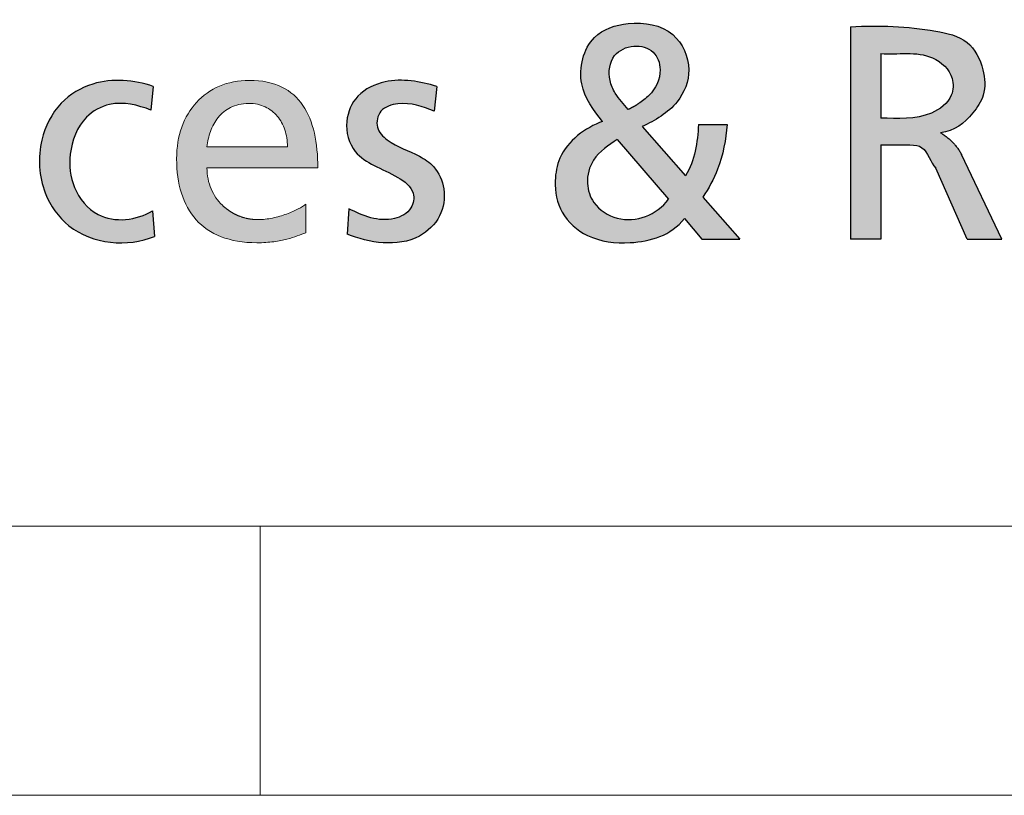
# Paper-space layout 'Hoja3' of a CAD drawing. Header units: millimetres. Extents: x 300 to 16757, y 100 to 11782.
# Tile 8 of 17: x 13421 to 13786, y 100 to 388. Entities that reach past the tile are written whole.
import ezdxf

# ---------------------------------------------------------------- set-up
doc = ezdxf.new("R2010")
doc.units = ezdxf.units.MM
doc.linetypes.add('SLD-Continua', pattern=[0])
doc.layers.add('FORMAT', color=7, linetype='SLD-Continua')

# ---------------------------------------------------------------- blocks, each defined once
blk = doc.blocks.new('Bloque5')
at = {"linetype": 'Continuous', "ltscale": 30}
h = blk.add_hatch(color=7, dxfattribs=at)
edge = h.paths.add_edge_path(flags=0)
edge.add_spline(control_points=[(654.1555498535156, 76.26634939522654), (656.3145776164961, 79.50831969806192), (660.9665183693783, 87.9979822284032), (662.7442064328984, 97.60211218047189), (663.1836344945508, 103.2563341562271)], knot_values=[0, 0, 0, 0, 0.4065839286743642, 1, 1, 1, 1], weights=[1, 1, 1, 1, 1], degree=3, periodic=0)
edge.add_line((663.1836344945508, 103.2563341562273), (652.5783543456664, 103.2744628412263))
edge.add_spline(control_points=[(652.5783543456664, 103.2744628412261), (652.1313768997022, 96.70674546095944), (651.4150094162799, 89.8674661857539), (647.71442842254, 84.16682988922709)], knot_values=[0, 0, 0, 0, 1, 1, 1, 1], weights=[1, 1, 1, 1], degree=3, periodic=0)
edge.add_line((647.7144284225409, 84.16682988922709), (631.6705430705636, 102.4768007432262))
edge.add_spline(control_points=[(631.6705430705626, 102.4768007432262), (636.4217529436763, 104.7325147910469), (645.1204406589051, 109.6929639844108), (650.914594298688, 124.0670058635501), (643.9583272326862, 139.49491815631), (627.4903244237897, 142.1830749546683), (611.061409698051, 136.7146351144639), (606.5558991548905, 117.9822339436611), (613.6063462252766, 108.4692200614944), (616.9645545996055, 104.4020669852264)], knot_values=[0, 0, 0, 0, 0.1490557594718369, 0.2667255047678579, 0.3997881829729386, 0.5586868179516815, 0.6849578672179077, 0.8509330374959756, 1, 1, 1, 1], weights=[1, 1, 1, 1, 1, 1, 1, 1, 1, 1], degree=3, periodic=0)
edge.add_spline(control_points=[(616.9645545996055, 104.4020669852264), (610.527825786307, 102.0580917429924), (601.3102666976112, 95.25696572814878), (598.7096196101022, 81.23042930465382), (600.7998460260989, 69.74307928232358), (611.8239600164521, 60.1539665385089), (629.5060453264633, 58.23513949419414), (642.3012322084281, 61.9658660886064), (647.3572933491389, 68.34774021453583)], knot_values=[0, 0, 0, 0, 0.2281589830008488, 0.3202652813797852, 0.4488884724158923, 0.5851883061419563, 0.7570426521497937, 1, 1, 1, 1], weights=[1, 1, 1, 1, 1, 1, 1, 1, 1], degree=3, periodic=0)
edge.add_line((647.3572933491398, 68.34774021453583), (653.8147305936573, 60.67930687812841))
edge.add_line((653.8147305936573, 60.67930687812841), (667.9224724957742, 60.67930687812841))
edge.add_line((667.9224724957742, 60.67930687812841), (654.1555498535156, 76.26634939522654))
edge = h.paths.add_edge_path(flags=0)
edge.add_spline(control_points=[(641.3730147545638, 75.46868729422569), (637.2232289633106, 69.59388092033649), (625.4641739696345, 65.1934767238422), (613.4099203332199, 72.8839147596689), (610.5047549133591, 81.81711002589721), (613.0621979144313, 91.59036498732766), (619.3227115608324, 95.51975548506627), (622.39228259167, 97.72708552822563)], knot_values=[0, 0, 0, 0, 0.3539609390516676, 0.5292754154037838, 0.6541513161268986, 0.8034518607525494, 1, 1, 1, 1], weights=[1, 1, 1, 1, 1, 1, 1, 1], degree=3, periodic=0)
edge.add_line((622.39228259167, 97.72708552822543), (641.3730147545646, 75.46868729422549))
edge = h.paths.add_edge_path(flags=0)
edge.add_spline(control_points=[(626.4676107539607, 108.8182144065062), (624.740096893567, 110.7540818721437), (621.860363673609, 113.9811366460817), (618.7918829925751, 120.7725381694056), (619.8828837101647, 129.4869257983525), (628.2985462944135, 133.2259269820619), (636.4621300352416, 131.208890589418), (639.552098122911, 122.357121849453), (635.8383225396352, 114.8877597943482), (631.66393354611, 111.9355954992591), (630.3217690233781, 110.9864050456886)], knot_values=[0, 0, 0, 0, 0.1287241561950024, 0.2145807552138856, 0.3703793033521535, 0.5029583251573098, 0.6266524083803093, 0.7444102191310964, 0.9178218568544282, 1, 1, 1, 1], weights=[1, 1, 1, 1, 1, 1, 1, 1, 1, 1, 1], degree=3, periodic=0)
edge.add_spline(control_points=[(630.3217690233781, 110.9864050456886), (628.4685052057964, 109.7710962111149), (626.4676107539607, 108.8182144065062)], knot_values=[0, 0, 0, 1, 1, 1], weights=[1, 1, 1], degree=2, periodic=0)
h = blk.add_hatch(color=7, dxfattribs=at)
edge = h.paths.add_edge_path(flags=0)
edge.add_line((720.2692903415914, 95.64654667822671), (731.0540639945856, 95.64654667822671))
edge.add_spline(control_points=[(731.0540639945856, 95.64654667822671), (733.0252461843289, 95.64654667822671), (737.1614217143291, 95.0378649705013), (738.8211914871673, 88.987642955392), (740.6128179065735, 87.07234575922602)], knot_values=[0, 0, 0, 0, 0.3333596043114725, 1, 1, 1, 1], weights=[1, 1, 1, 1, 1], degree=3, periodic=0)
edge.add_line((740.6128179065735, 87.07234575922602), (752.2548943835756, 60.67605587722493))
edge.add_line((752.2548943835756, 60.67605587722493), (765.1837183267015, 60.67605587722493))
edge.add_line((765.1837183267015, 60.67605587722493), (750.2454130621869, 92.15070232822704))
edge.add_spline(control_points=[(750.2454130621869, 92.15070232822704), (747.3639978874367, 97.20148422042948), (742.4190857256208, 100.1662722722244)], knot_values=[0, 0, 0, 1, 1, 1], weights=[1, 1, 1], degree=2, periodic=0)
edge.add_spline(control_points=[(742.4190857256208, 100.1662722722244), (747.503476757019, 100.6346529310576), (753.3156015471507, 105.4311788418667), (759.3132133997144, 114.4772789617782), (758.6716026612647, 124.5093984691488), (753.2206249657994, 135.3934555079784), (733.7003049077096, 139.5797223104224), (719.9391986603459, 140.1589754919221), (708.9393328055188, 139.5235565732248)], knot_values=[0, 0, 0, 0, 0.1644101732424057, 0.2524804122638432, 0.3603426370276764, 0.4947050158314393, 0.6362272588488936, 1, 1, 1, 1], weights=[1, 1, 1, 1, 1, 1, 1, 1, 1], degree=3, periodic=0)
edge.add_line((708.9393328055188, 139.5235565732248), (708.9393328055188, 60.69629922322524))
edge.add_line((708.9393328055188, 60.69629922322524), (720.2692903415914, 60.61644855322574))
edge.add_line((720.2692903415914, 60.61644855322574), (720.2692903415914, 95.64654667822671))
edge = h.paths.add_edge_path(flags=0)
edge.add_line((720.2594934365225, 105.5594812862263), (720.2594934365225, 129.5978360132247))
edge.add_spline(control_points=[(720.2594934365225, 129.5978360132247), (726.4545182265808, 129.0917077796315), (737.2478272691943, 131.525785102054), (747.5054838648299, 122.1562583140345), (747.0420096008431, 112.4277158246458), (736.4359446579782, 104.5992502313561), (726.509992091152, 105.5568988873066), (720.2594934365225, 105.5594812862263)], knot_values=[0, 0, 0, 0, 0.2978892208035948, 0.45942292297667, 0.5557703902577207, 0.7086388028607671, 1, 1, 1, 1], weights=[1, 1, 1, 1, 1, 1, 1, 1], degree=3, periodic=0)
h = blk.add_hatch(color=7, dxfattribs=at)
edge = h.paths.add_edge_path(flags=0)
edge.add_arc((489.0588724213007, 87.13155740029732), 19.2297902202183, 248.0344106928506, 270.05029687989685, ccw=False)
edge.add_spline(control_points=[(481.8659755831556, 69.29768325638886), (479.6066745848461, 70.20999264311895), (477.5627496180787, 71.53631090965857), (475.8091822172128, 73.22798198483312)], knot_values=[23.38426970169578, 23.38426970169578, 23.38426970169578, 23.38426970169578, 23.7679247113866, 23.7679247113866, 23.7679247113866, 23.7679247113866], weights=[1, 0.9877716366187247, 0.9877716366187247, 1], degree=3, periodic=0)
edge.add_arc((488.7166739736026, 86.55775081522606), 18.55494760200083, 203.0223573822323, 225.9220705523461, ccw=False)
edge.add_spline(control_points=[(471.6395849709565, 79.30109099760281), (470.6461330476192, 81.63606559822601), (470.0877695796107, 84.2683505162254), (470.0877695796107, 87.12180537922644)], knot_values=[0, 0, 0, 0, 1, 1, 1, 1], weights=[1, 1, 1, 1], degree=3, periodic=0)
edge.add_line((470.0877695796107, 87.12180537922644), (511.2271922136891, 87.12180537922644))
edge.add_spline(control_points=[(511.2271922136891, 87.12180537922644), (511.2271922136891, 91.75187127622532), (510.8374255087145, 96.10275544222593), (509.9545585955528, 100.018551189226)], knot_values=[2, 2, 2, 2, 3, 3, 3, 3], weights=[1, 1, 1, 1], degree=3, periodic=0)
edge.add_spline(control_points=[(509.9545585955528, 100.018551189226), (509.0716916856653, 103.9343469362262), (507.6939117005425, 107.4223057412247), (505.7142594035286, 110.3265209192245)], knot_values=[3, 3, 3, 3, 4, 4, 4, 4], weights=[1, 1, 1, 1], degree=3, periodic=0)
edge.add_spline(control_points=[(505.7142594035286, 110.3265209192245), (503.7364199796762, 113.234361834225), (501.1585211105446, 115.5620848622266), (497.8736035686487, 117.1646605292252)], knot_values=[4, 4, 4, 4, 5, 5, 5, 5], weights=[1, 1, 1, 1], degree=3, periodic=0)
edge.add_spline(control_points=[(497.8736035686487, 117.1646605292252), (494.5904988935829, 118.7672361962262), (490.5985626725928, 119.6410387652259), (485.7980871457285, 119.6410387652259), (481.7318233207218, 119.6410387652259), (478.0118173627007, 118.8868855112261), (474.7196483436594, 117.4873511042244)], knot_values=[5, 5, 5, 5, 6, 6, 6, 7, 7, 7, 7], weights=[1, 1, 1, 1, 1, 1, 1], degree=3, periodic=0)
edge.add_spline(control_points=[(474.7196483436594, 117.4873511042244), (471.4256664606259, 116.091442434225), (468.5613343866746, 114.0501526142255), (466.2027925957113, 111.4722537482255)], knot_values=[7, 7, 7, 7, 8, 8, 8, 8], weights=[1, 1, 1, 1], degree=3, periodic=0)
edge.add_spline(control_points=[(466.2027925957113, 111.4722537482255), (463.846063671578, 108.8979806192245), (461.9969379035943, 105.7907241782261), (460.7369943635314, 102.2592565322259)], knot_values=[8, 8, 8, 8, 9, 9, 9, 9], weights=[1, 1, 1, 1], degree=3, periodic=0)
edge.add_spline(control_points=[(460.7369943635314, 102.2592565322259), (459.4788636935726, 98.72778888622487), (458.8081023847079, 94.77573577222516), (458.8081023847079, 90.50824355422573), (458.8081023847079, 85.81291439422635), (459.3936588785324, 81.5200420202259), (460.5901520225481, 77.71664411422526)], knot_values=[9, 9, 9, 9, 10, 10, 10, 11, 11, 11, 11], weights=[1, 1, 1, 1, 1, 1, 1], degree=3, periodic=0)
edge.add_spline(control_points=[(460.5901520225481, 77.71664411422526), (461.7884580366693, 73.91324620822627), (463.5977007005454, 70.59932277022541), (466.0450730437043, 67.87276869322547)], knot_values=[11, 11, 11, 11, 12, 12, 12, 12], weights=[1, 1, 1, 1], degree=3, periodic=0)
edge.add_spline(control_points=[(466.0450730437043, 67.87276869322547), (468.4924453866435, 65.1462146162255), (471.5815731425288, 63.01065564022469), (475.3342107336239, 61.55310944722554)], knot_values=[12, 12, 12, 12, 13, 13, 13, 13], weights=[1, 1, 1, 1], degree=3, periodic=0)
edge.add_spline(control_points=[(475.3342107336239, 61.55310944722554), (479.0868483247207, 60.09556325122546), (483.50662148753, 59.31965557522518), (488.6189103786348, 59.31965557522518), (490.9937679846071, 59.31965557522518), (493.0676894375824, 59.46105930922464), (494.9023122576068, 59.6931064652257)], knot_values=[13, 13, 13, 13, 14, 14, 14, 15, 15, 15, 15], weights=[1, 1, 1, 1, 1, 1, 1], degree=3, periodic=0)
edge.add_spline(control_points=[(494.9023122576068, 59.6931064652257), (496.7369350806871, 59.92877935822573), (498.334072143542, 60.25509567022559), (499.7607995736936, 60.62854656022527)], knot_values=[15, 15, 15, 15, 16, 16, 16, 16], weights=[1, 1, 1, 1], degree=3, periodic=0)
edge.add_spline(control_points=[(499.7607995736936, 60.62854656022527), (501.1893398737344, 61.00199745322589), (502.4474705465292, 61.41895718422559), (503.6004548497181, 61.83954265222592)], knot_values=[16, 16, 16, 16, 17, 17, 17, 17], weights=[1, 1, 1, 1], degree=3, periodic=0)
edge.add_spline(control_points=[(503.6004548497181, 61.83954265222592), (504.7552520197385, 62.25287664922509), (505.8049028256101, 62.66983638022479), (506.8201091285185, 63.03603580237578)], knot_values=[17, 17, 17, 17, 18, 18, 18, 18], weights=[1, 1, 1, 1], degree=3, periodic=0)
edge.add_line((506.8201091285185, 63.03603580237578), (506.8201091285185, 73.65944463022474))
edge.add_spline(control_points=[(506.8201091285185, 73.65944463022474), (506.1711022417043, 73.12283558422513), (505.1758374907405, 72.49920885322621), (503.9376483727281, 71.85745344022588)], knot_values=[19.00002, 19.00002, 19.00002, 19.00002, 20.00002, 20.00002, 20.00002, 20.00002], weights=[1, 1, 1, 1], degree=3, periodic=0)
edge.add_spline(control_points=[(503.9376483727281, 71.85745344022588), (502.6994592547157, 71.2156980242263), (501.2183457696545, 70.56306540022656), (499.6012671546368, 69.97932177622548)], knot_values=[20.00002, 20.00002, 20.00002, 20.00002, 21.00002, 21.00002, 21.00002, 21.00002], weights=[1, 1, 1, 1], degree=3, periodic=0)
edge.add_spline(control_points=[(499.6012671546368, 69.97932177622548), (497.984188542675, 69.39557814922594), (496.227519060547, 68.87347205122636), (494.4382179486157, 68.500021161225)], knot_values=[21.00002, 21.00002, 21.00002, 21.00002, 22.00002, 22.00002, 22.00002, 22.00002], weights=[1, 1, 1, 1], degree=3, periodic=0)
edge.add_spline(control_points=[(494.4382179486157, 68.500021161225), (492.648916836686, 68.12657026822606), (490.826984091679, 67.90177458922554), (489.0757532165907, 67.90177458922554)], knot_values=[22.00002, 22.00002, 22.00002, 22.00002, 23.00002, 23.00002, 23.00002, 23.00002], weights=[1, 1, 1, 1], degree=3, periodic=0)
edge = h.paths.add_edge_path(flags=0)
edge.add_spline(control_points=[(470.0877695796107, 95.00778292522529), (470.2835593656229, 96.87503738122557), (470.7005190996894, 98.81480656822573), (471.3767190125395, 100.6711838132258)], knot_values=[8, 8, 8, 8, 9, 9, 9, 9], weights=[1, 1, 1, 1], degree=3, periodic=0)
edge.add_spline(control_points=[(471.3767190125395, 100.6711838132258), (472.0529189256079, 102.5275610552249), (472.9883590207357, 104.3005463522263), (474.2265481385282, 105.8414844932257)], knot_values=[9, 9, 9, 9, 10, 10, 10, 10], weights=[1, 1, 1, 1], degree=3, periodic=0)
edge.add_spline(control_points=[(474.2265481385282, 105.8414844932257), (475.4629243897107, 107.3824226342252), (477.0002367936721, 108.6913136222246), (478.8765555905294, 109.6122507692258)], knot_values=[0, 0, 0, 0, 1, 1, 1, 1], weights=[1, 1, 1, 1], degree=3, periodic=0)
edge.add_spline(control_points=[(478.8765555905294, 109.6122507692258), (480.7546872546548, 110.5368136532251), (482.97363817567, 111.0734226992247), (485.5732914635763, 111.0734226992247), (487.8647571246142, 111.0734226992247), (489.9060469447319, 110.6202056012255), (491.6826579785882, 109.8044148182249)], knot_values=[1, 1, 1, 1, 2, 2, 2, 3, 3, 3, 3], weights=[1, 1, 1, 1, 1, 1, 1], degree=3, periodic=0)
edge.add_spline(control_points=[(491.6826579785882, 109.8044148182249), (493.4592690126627, 108.988624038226), (494.9693883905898, 107.8066338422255), (496.1930745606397, 106.3527133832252)], knot_values=[3, 3, 3, 3, 4, 4, 4, 4], weights=[1, 1, 1, 1], degree=3, periodic=0)
edge.add_spline(control_points=[(496.1930745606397, 106.3527133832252), (497.414947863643, 104.8951671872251), (498.3522008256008, 103.1620649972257), (498.9830790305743, 101.244050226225)], knot_values=[4, 4, 4, 4, 5, 5, 5, 5], weights=[1, 1, 1, 1], degree=3, periodic=0)
edge.add_spline(control_points=[(498.9830790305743, 101.244050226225), (499.6157701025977, 99.32240972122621), (499.9402735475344, 97.2158566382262), (499.9402735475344, 95.00778292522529)], knot_values=[5, 5, 5, 5, 6, 6, 6, 6], weights=[1, 1, 1, 1], degree=3, periodic=0)
edge.add_line((499.9402735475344, 95.00778292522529), (492.4766943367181, 95.00778292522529))
edge.add_line((492.4766943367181, 95.00778292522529), (470.0877695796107, 95.00778292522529))
h = blk.add_hatch(color=7, dxfattribs=at)
edge = h.paths.add_edge_path(flags=0)
edge.add_arc((489.0588724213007, 87.13155740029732), 19.2297902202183, 248.0344106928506, 270.05029687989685, ccw=False)
edge.add_spline(control_points=[(481.8659755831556, 69.29768325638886), (479.6066745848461, 70.20999264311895), (477.5627496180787, 71.53631090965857), (475.8091822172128, 73.22798198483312)], knot_values=[23.38426970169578, 23.38426970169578, 23.38426970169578, 23.38426970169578, 23.7679247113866, 23.7679247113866, 23.7679247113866, 23.7679247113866], weights=[1, 0.9877716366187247, 0.9877716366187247, 1], degree=3, periodic=0)
edge.add_arc((488.7166739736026, 86.55775081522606), 18.55494760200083, 203.0223573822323, 225.9220705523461, ccw=False)
edge.add_spline(control_points=[(471.6395849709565, 79.30109099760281), (470.6461330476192, 81.63606559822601), (470.0877695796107, 84.2683505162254), (470.0877695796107, 87.12180537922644)], knot_values=[0, 0, 0, 0, 1, 1, 1, 1], weights=[1, 1, 1, 1], degree=3, periodic=0)
edge.add_line((470.0877695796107, 87.12180537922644), (511.2271922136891, 87.12180537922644))
edge.add_spline(control_points=[(511.2271922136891, 87.12180537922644), (511.2271922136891, 91.75187127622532), (510.8374255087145, 96.10275544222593), (509.9545585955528, 100.018551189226)], knot_values=[2, 2, 2, 2, 3, 3, 3, 3], weights=[1, 1, 1, 1], degree=3, periodic=0)
edge.add_spline(control_points=[(509.9545585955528, 100.018551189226), (509.0716916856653, 103.9343469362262), (507.6939117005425, 107.4223057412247), (505.7142594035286, 110.3265209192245)], knot_values=[3, 3, 3, 3, 4, 4, 4, 4], weights=[1, 1, 1, 1], degree=3, periodic=0)
edge.add_spline(control_points=[(505.7142594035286, 110.3265209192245), (503.7364199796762, 113.234361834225), (501.1585211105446, 115.5620848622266), (497.8736035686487, 117.1646605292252)], knot_values=[4, 4, 4, 4, 5, 5, 5, 5], weights=[1, 1, 1, 1], degree=3, periodic=0)
edge.add_spline(control_points=[(497.8736035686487, 117.1646605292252), (494.5904988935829, 118.7672361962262), (490.5985626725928, 119.6410387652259), (485.7980871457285, 119.6410387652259), (481.7318233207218, 119.6410387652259), (478.0118173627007, 118.8868855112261), (474.7196483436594, 117.4873511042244)], knot_values=[5, 5, 5, 5, 6, 6, 6, 7, 7, 7, 7], weights=[1, 1, 1, 1, 1, 1, 1], degree=3, periodic=0)
edge.add_spline(control_points=[(474.7196483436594, 117.4873511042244), (471.4256664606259, 116.091442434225), (468.5613343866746, 114.0501526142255), (466.2027925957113, 111.4722537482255)], knot_values=[7, 7, 7, 7, 8, 8, 8, 8], weights=[1, 1, 1, 1], degree=3, periodic=0)
edge.add_spline(control_points=[(466.2027925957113, 111.4722537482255), (463.846063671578, 108.8979806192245), (461.9969379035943, 105.7907241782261), (460.7369943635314, 102.2592565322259)], knot_values=[8, 8, 8, 8, 9, 9, 9, 9], weights=[1, 1, 1, 1], degree=3, periodic=0)
edge.add_spline(control_points=[(460.7369943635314, 102.2592565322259), (459.4788636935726, 98.72778888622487), (458.8081023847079, 94.77573577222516), (458.8081023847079, 90.50824355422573), (458.8081023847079, 85.81291439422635), (459.3936588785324, 81.5200420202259), (460.5901520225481, 77.71664411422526)], knot_values=[9, 9, 9, 9, 10, 10, 10, 11, 11, 11, 11], weights=[1, 1, 1, 1, 1, 1, 1], degree=3, periodic=0)
edge.add_spline(control_points=[(460.5901520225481, 77.71664411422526), (461.7884580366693, 73.91324620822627), (463.5977007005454, 70.59932277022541), (466.0450730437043, 67.87276869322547)], knot_values=[11, 11, 11, 11, 12, 12, 12, 12], weights=[1, 1, 1, 1], degree=3, periodic=0)
edge.add_spline(control_points=[(466.0450730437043, 67.87276869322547), (468.4924453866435, 65.1462146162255), (471.5815731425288, 63.01065564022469), (475.3342107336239, 61.55310944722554)], knot_values=[12, 12, 12, 12, 13, 13, 13, 13], weights=[1, 1, 1, 1], degree=3, periodic=0)
edge.add_spline(control_points=[(475.3342107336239, 61.55310944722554), (479.0868483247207, 60.09556325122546), (483.50662148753, 59.31965557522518), (488.6189103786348, 59.31965557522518), (490.9937679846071, 59.31965557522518), (493.0676894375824, 59.46105930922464), (494.9023122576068, 59.6931064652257)], knot_values=[13, 13, 13, 13, 14, 14, 14, 15, 15, 15, 15], weights=[1, 1, 1, 1, 1, 1, 1], degree=3, periodic=0)
edge.add_spline(control_points=[(494.9023122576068, 59.6931064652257), (496.7369350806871, 59.92877935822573), (498.334072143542, 60.25509567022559), (499.7607995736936, 60.62854656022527)], knot_values=[15, 15, 15, 15, 16, 16, 16, 16], weights=[1, 1, 1, 1], degree=3, periodic=0)
edge.add_spline(control_points=[(499.7607995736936, 60.62854656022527), (501.1893398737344, 61.00199745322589), (502.4474705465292, 61.41895718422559), (503.6004548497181, 61.83954265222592)], knot_values=[16, 16, 16, 16, 17, 17, 17, 17], weights=[1, 1, 1, 1], degree=3, periodic=0)
edge.add_spline(control_points=[(503.6004548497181, 61.83954265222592), (504.7552520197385, 62.25287664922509), (505.8049028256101, 62.66983638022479), (506.8201091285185, 63.03603580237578)], knot_values=[17, 17, 17, 17, 18, 18, 18, 18], weights=[1, 1, 1, 1], degree=3, periodic=0)
edge.add_line((506.8201091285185, 63.03603580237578), (506.8201091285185, 73.65944463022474))
edge.add_spline(control_points=[(506.8201091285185, 73.65944463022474), (506.1711022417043, 73.12283558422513), (505.1758374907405, 72.49920885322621), (503.9376483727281, 71.85745344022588)], knot_values=[19.00002, 19.00002, 19.00002, 19.00002, 20.00002, 20.00002, 20.00002, 20.00002], weights=[1, 1, 1, 1], degree=3, periodic=0)
edge.add_spline(control_points=[(503.9376483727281, 71.85745344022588), (502.6994592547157, 71.2156980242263), (501.2183457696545, 70.56306540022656), (499.6012671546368, 69.97932177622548)], knot_values=[20.00002, 20.00002, 20.00002, 20.00002, 21.00002, 21.00002, 21.00002, 21.00002], weights=[1, 1, 1, 1], degree=3, periodic=0)
edge.add_spline(control_points=[(499.6012671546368, 69.97932177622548), (497.984188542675, 69.39557814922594), (496.227519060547, 68.87347205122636), (494.4382179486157, 68.500021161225)], knot_values=[21.00002, 21.00002, 21.00002, 21.00002, 22.00002, 22.00002, 22.00002, 22.00002], weights=[1, 1, 1, 1], degree=3, periodic=0)
edge.add_spline(control_points=[(494.4382179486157, 68.500021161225), (492.648916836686, 68.12657026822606), (490.826984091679, 67.90177458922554), (489.0757532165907, 67.90177458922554)], knot_values=[22.00002, 22.00002, 22.00002, 22.00002, 23.00002, 23.00002, 23.00002, 23.00002], weights=[1, 1, 1, 1], degree=3, periodic=0)
edge = h.paths.add_edge_path(flags=0)
edge.add_spline(control_points=[(470.0877695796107, 95.00778292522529), (470.2835593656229, 96.87503738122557), (470.7005190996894, 98.81480656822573), (471.3767190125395, 100.6711838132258)], knot_values=[8, 8, 8, 8, 9, 9, 9, 9], weights=[1, 1, 1, 1], degree=3, periodic=0)
edge.add_spline(control_points=[(471.3767190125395, 100.6711838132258), (472.0529189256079, 102.5275610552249), (472.9883590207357, 104.3005463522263), (474.2265481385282, 105.8414844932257)], knot_values=[9, 9, 9, 9, 10, 10, 10, 10], weights=[1, 1, 1, 1], degree=3, periodic=0)
edge.add_spline(control_points=[(474.2265481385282, 105.8414844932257), (475.4629243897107, 107.3824226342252), (477.0002367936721, 108.6913136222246), (478.8765555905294, 109.6122507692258)], knot_values=[0, 0, 0, 0, 1, 1, 1, 1], weights=[1, 1, 1, 1], degree=3, periodic=0)
edge.add_spline(control_points=[(478.8765555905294, 109.6122507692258), (480.7546872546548, 110.5368136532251), (482.97363817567, 111.0734226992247), (485.5732914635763, 111.0734226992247), (487.8647571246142, 111.0734226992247), (489.9060469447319, 110.6202056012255), (491.6826579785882, 109.8044148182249)], knot_values=[1, 1, 1, 1, 2, 2, 2, 3, 3, 3, 3], weights=[1, 1, 1, 1, 1, 1, 1], degree=3, periodic=0)
edge.add_spline(control_points=[(491.6826579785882, 109.8044148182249), (493.4592690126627, 108.988624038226), (494.9693883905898, 107.8066338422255), (496.1930745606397, 106.3527133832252)], knot_values=[3, 3, 3, 3, 4, 4, 4, 4], weights=[1, 1, 1, 1], degree=3, periodic=0)
edge.add_spline(control_points=[(496.1930745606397, 106.3527133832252), (497.414947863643, 104.8951671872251), (498.3522008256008, 103.1620649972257), (498.9830790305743, 101.244050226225)], knot_values=[4, 4, 4, 4, 5, 5, 5, 5], weights=[1, 1, 1, 1], degree=3, periodic=0)
edge.add_spline(control_points=[(498.9830790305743, 101.244050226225), (499.6157701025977, 99.32240972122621), (499.9402735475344, 97.2158566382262), (499.9402735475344, 95.00778292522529)], knot_values=[5, 5, 5, 5, 6, 6, 6, 6], weights=[1, 1, 1, 1], degree=3, periodic=0)
edge.add_line((499.9402735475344, 95.00778292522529), (492.4766943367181, 95.00778292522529))
edge.add_line((492.4766943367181, 95.00778292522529), (470.0877695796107, 95.00778292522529))
at = {"layer": 'FORMAT', "ltscale": 30}
h = blk.add_hatch(color=7, dxfattribs=at)
edge = h.paths.add_edge_path(flags=0)
edge.add_spline(control_points=[(449.8108365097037, 71.17218918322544), (444.1026557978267, 67.63127345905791), (430.4962569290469, 65.92244336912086), (419.7832701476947, 79.2590286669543), (418.3392670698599, 93.06757015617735), (423.0303115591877, 105.6610761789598), (435.5649792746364, 112.6834799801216), (444.5415052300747, 110.4548704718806), (449.2542859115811, 108.586167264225)], knot_values=[0, 0, 0, 0, 0.2397356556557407, 0.3927620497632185, 0.535376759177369, 0.7077411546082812, 0.8207777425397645, 1, 1, 1, 1], weights=[1, 1, 1, 1, 1, 1, 1, 1, 1], degree=3, periodic=0)
edge.add_line((449.254285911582, 108.5861672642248), (450.1516557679, 117.4003334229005))
edge.add_spline(control_points=[(450.1516557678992, 117.4003334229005), (443.0760077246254, 119.8185283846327), (430.1454001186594, 120.9541721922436), (414.5342142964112, 111.7099452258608), (406.9392870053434, 96.41033117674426), (407.9360067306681, 78.73109194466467), (421.5579169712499, 59.29669157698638), (440.6031809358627, 57.48424724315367), (450.6084986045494, 61.6908874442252)], knot_values=[0, 0, 0, 0, 0.1894416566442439, 0.3044366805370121, 0.4334053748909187, 0.5981526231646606, 0.7235130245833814, 1, 1, 1, 1], weights=[1, 1, 1, 1, 1, 1, 1, 1, 1], degree=3, periodic=0)
edge.add_line((450.6084986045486, 61.6908874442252), (449.8108365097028, 71.17218918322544))
h = blk.add_hatch(color=7, dxfattribs=at)
edge = h.paths.add_edge_path(flags=0)
edge.add_spline(control_points=[(522.1914203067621, 62.47404659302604), (530.110739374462, 59.29358526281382), (545.034065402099, 56.70092740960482), (557.4018498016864, 68.61730273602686), (558.9888118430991, 79.07378338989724), (555.3094659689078, 87.45774053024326), (547.1024847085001, 93.01541748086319), (538.7783194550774, 95.28922844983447), (532.3073282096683, 101.8686250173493), (534.0209850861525, 109.2668256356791), (543.5572148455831, 112.1843642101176), (550.2240279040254, 109.9647556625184), (554.4840451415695, 108.136575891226)], knot_values=[0, 0, 0, 0, 0.2486171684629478, 0.3448877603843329, 0.4372737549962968, 0.5201900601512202, 0.5798426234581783, 0.701278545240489, 0.7559945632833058, 0.8108630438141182, 0.8735819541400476, 1, 1, 1, 1], weights=[1, 1, 1, 1, 1, 1, 1, 1, 1, 1, 1, 1, 1], degree=3, periodic=0)
edge.add_line((554.4840451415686, 108.136575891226), (555.3814149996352, 117.4003334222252))
edge.add_spline(control_points=[(555.3814149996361, 117.4003334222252), (549.2395618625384, 119.2783726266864), (538.7473705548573, 121.1380447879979), (525.3977591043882, 115.023222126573), (520.6537722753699, 104.1018303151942), (523.5004912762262, 93.06537982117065), (532.4939650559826, 87.59060130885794), (540.3482308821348, 84.34064704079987), (547.590163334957, 79.0796710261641), (546.3537486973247, 71.07506789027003), (536.2973040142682, 65.89571237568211), (527.7762765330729, 69.34524589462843), (522.7479709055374, 71.96622553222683)], knot_values=[0, 0, 0, 0, 0.1768908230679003, 0.2801083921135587, 0.3736800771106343, 0.4799749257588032, 0.5584819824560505, 0.6484723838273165, 0.7229918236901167, 0.7734622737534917, 0.8394931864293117, 1, 1, 1, 1], weights=[1, 1, 1, 1, 1, 1, 1, 1, 1, 1, 1, 1, 1], degree=3, periodic=0)
edge.add_line((522.7479709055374, 71.96622553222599), (522.1914203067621, 62.47404659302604))
at = {"color": 7, "linetype": 'SLD-Continua', "lineweight": 18, "ltscale": 30}
blk.add_line((499.9402735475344, 95.00778292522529), (492.4766943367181, 95.00778292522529), dxfattribs=at)
blk.add_arc((488.7166739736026, 86.55775081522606), 18.55494760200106, 203.0223573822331, 225.9220705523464, dxfattribs=at)
at = {"color": 8, "linetype": 'Continuous', "lineweight": 0, "ltscale": 30, "true_color": 0x808080}
for points in [[(474.7196483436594, 117.4873511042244), (471.4256664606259, 116.091442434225), (468.5613343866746, 114.0501526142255), (466.2027925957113, 111.4722537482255)], [(505.7142594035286, 110.3265209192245), (503.7364199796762, 113.234361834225), (501.1585211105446, 115.5620848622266), (497.8736035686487, 117.1646605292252)], [(466.2027925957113, 111.4722537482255), (463.846063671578, 108.8979806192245), (461.9969379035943, 105.7907241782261), (460.7369943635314, 102.2592565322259)], [(491.6826579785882, 109.8044148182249), (493.4592690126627, 108.988624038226), (494.9693883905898, 107.8066338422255), (496.1930745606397, 106.3527133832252)], [(509.9545585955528, 100.018551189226), (509.0716916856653, 103.9343469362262), (507.6939117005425, 107.4223057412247), (505.7142594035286, 110.3265209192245)], [(474.2265481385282, 105.8414844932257), (475.4629243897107, 107.3824226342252), (477.0002367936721, 108.6913136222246), (478.8765555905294, 109.6122507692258)], [(496.1930745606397, 106.3527133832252), (497.414947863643, 104.8951671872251), (498.3522008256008, 103.1620649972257), (498.9830790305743, 101.244050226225)], [(471.3767190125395, 100.6711838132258), (472.0529189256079, 102.5275610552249), (472.9883590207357, 104.3005463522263), (474.2265481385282, 105.8414844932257)], [(470.0877695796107, 95.00778292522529), (470.2835593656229, 96.87503738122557), (470.7005190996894, 98.81480656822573), (471.3767190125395, 100.6711838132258)], [(498.9830790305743, 101.244050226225), (499.6157701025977, 99.32240972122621), (499.9402735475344, 97.2158566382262), (499.9402735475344, 95.00778292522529)], [(511.2271922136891, 87.12180537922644), (511.2271922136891, 91.75187127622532), (510.8374255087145, 96.10275544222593), (509.9545585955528, 100.018551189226)], [(492.4766943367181, 95.00778292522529), (485.0137194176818, 95.00778292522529), (477.5507444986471, 95.00778292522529), (470.0877695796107, 95.00778292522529)], [(471.6395849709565, 79.30109099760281), (470.6461330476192, 81.63606559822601), (470.0877695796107, 84.2683505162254), (470.0877695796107, 87.12180537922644)], [(470.0877695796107, 87.12180537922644), (483.8009104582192, 87.12180537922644), (497.5140513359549, 87.12180537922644), (511.2271922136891, 87.12180537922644)], [(460.5901520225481, 77.71664411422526), (461.7884580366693, 73.91324620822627), (463.5977007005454, 70.59932277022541), (466.0450730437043, 67.87276869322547)], [(506.8201091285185, 73.65944463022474), (506.1711022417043, 73.12283558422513), (505.1758374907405, 72.49920885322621), (503.9376483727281, 71.85745344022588)], [(506.8201091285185, 63.03603580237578), (506.8201091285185, 66.57717207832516), (506.8201091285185, 70.11830835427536), (506.8201091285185, 73.65944463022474)], [(499.6012671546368, 69.97932177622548), (497.984188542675, 69.39557814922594), (496.227519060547, 68.87347205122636), (494.4382179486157, 68.500021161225)], [(503.9376483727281, 71.85745344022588), (502.6994592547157, 71.2156980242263), (501.2183457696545, 70.56306540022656), (499.6012671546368, 69.97932177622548)], [(466.0450730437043, 67.87276869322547), (468.4924453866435, 65.1462146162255), (471.5815731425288, 63.01065564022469), (475.3342107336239, 61.55310944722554)], [(494.4382179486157, 68.500021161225), (492.648916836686, 68.12657026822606), (490.826984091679, 67.90177458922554), (489.0757532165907, 67.90177458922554)], [(503.6004548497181, 61.83954265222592), (504.7552520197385, 62.25287664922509), (505.8049028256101, 62.66983638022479), (506.8201091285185, 63.03603580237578)], [(494.9023122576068, 59.6931064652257), (496.7369350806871, 59.92877935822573), (498.334072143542, 60.25509567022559), (499.7607995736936, 60.62854656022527)], [(499.7607995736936, 60.62854656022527), (501.1893398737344, 61.00199745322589), (502.4474705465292, 61.41895718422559), (503.6004548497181, 61.83954265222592)]]:
    blk.add_open_spline(points, degree=3, dxfattribs=at)
for points, knots in [([(497.8736035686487, 117.1646605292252), (494.5904988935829, 118.7672361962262), (490.5985626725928, 119.6410387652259), (485.7980871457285, 119.6410387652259), (481.7318233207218, 119.6410387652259), (478.0118173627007, 118.8868855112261), (474.7196483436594, 117.4873511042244)], [5, 5, 5, 5, 6, 6, 6, 7, 7, 7, 7]), ([(478.8765555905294, 109.6122507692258), (480.7546872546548, 110.5368136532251), (482.97363817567, 111.0734226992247), (485.5732914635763, 111.0734226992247), (487.8647571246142, 111.0734226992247), (489.9060469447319, 110.6202056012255), (491.6826579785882, 109.8044148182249)], [1, 1, 1, 1, 2, 2, 2, 3, 3, 3, 3]), ([(460.7369943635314, 102.2592565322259), (459.4788636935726, 98.72778888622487), (458.8081023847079, 94.77573577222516), (458.8081023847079, 90.50824355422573), (458.8081023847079, 85.81291439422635), (459.3936588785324, 81.5200420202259), (460.5901520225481, 77.71664411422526)], [9, 9, 9, 9, 10, 10, 10, 11, 11, 11, 11]), ([(475.3342107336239, 61.55310944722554), (479.0868483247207, 60.09556325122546), (483.50662148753, 59.31965557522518), (488.6189103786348, 59.31965557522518), (490.9937679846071, 59.31965557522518), (493.0676894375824, 59.46105930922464), (494.9023122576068, 59.6931064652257)], [13, 13, 13, 13, 14, 14, 14, 15, 15, 15, 15])]:
    blk.add_open_spline(points, degree=3, knots=knots, dxfattribs=at)
for points, weights in [([(481.8659755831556, 69.29768325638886), (479.606674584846, 70.20999264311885), (477.562749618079, 71.53631090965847), (475.8091822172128, 73.22798198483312)], [1, 0.9877716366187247, 0.9877716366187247, 1]), ([(489.0757532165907, 67.90177458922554), (486.5974658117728, 67.89959903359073), (484.1643616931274, 68.37068029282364), (481.8659755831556, 69.29768325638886)], [1, 0.9877338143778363, 0.9877338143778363, 1])]:
    blk.add_rational_spline(points, weights, degree=3, dxfattribs=at)
at = {"layer": 'FORMAT', "color": 7, "ltscale": 30}
for p, q in [((708.9393328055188, 139.5235565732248), (708.9393328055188, 60.69629922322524)), ((720.2594934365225, 129.5978360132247), (720.2594934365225, 105.5594812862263)), ((450.1516557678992, 117.4003334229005), (449.2542859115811, 108.586167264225)), ((555.3814149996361, 117.4003334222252), (554.4840451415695, 108.136575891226)), ((631.6705430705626, 102.4768007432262), (647.71442842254, 84.16682988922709)), ((652.5783543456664, 103.2744628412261), (663.1836344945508, 103.2563341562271)), ((622.39228259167, 97.72708552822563), (641.3730147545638, 75.46868729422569)), ((720.2692903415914, 95.64654667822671), (720.2692903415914, 60.61644855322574)), ((720.2692903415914, 95.64654667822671), (731.0540639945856, 95.64654667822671)), ((765.1837183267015, 60.67605587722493), (750.2454130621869, 92.15070232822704)), ((752.2548943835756, 60.67605587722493), (740.6128179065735, 87.07234575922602)), ((654.1555498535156, 76.26634939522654), (667.9224724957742, 60.67930687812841)), ((449.8108365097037, 71.17218918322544), (450.6084986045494, 61.6908874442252)), ((522.7479709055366, 71.96622553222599), (522.1914203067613, 62.47404659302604)), ((647.3572933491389, 68.34774021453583), (653.8147305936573, 60.67930687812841)), ((653.8147305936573, 60.67930687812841), (667.9224724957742, 60.67930687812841)), ((720.2692903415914, 60.61644855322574), (708.9393328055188, 60.69629922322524)), ((752.2548943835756, 60.67605587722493), (765.1837183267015, 60.67605587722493))]:
    blk.add_line(p, q, dxfattribs=at)
for points, knots in [([(616.9645545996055, 104.4020669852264), (613.6063462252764, 108.4692200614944), (606.5558991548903, 117.9822339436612), (611.0614096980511, 136.7146351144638), (627.4903244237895, 142.1830749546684), (643.9583272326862, 139.49491815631), (650.9145942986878, 124.0670058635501), (645.1204406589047, 109.6929639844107), (636.4217529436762, 104.7325147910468), (631.6705430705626, 102.4768007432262)], [0, 0, 0, 0, 0.1490669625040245, 0.3150421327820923, 0.4413131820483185, 0.6002118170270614, 0.733274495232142, 0.8509442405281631, 1, 1, 1, 1]), ([(708.9393328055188, 139.5235565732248), (719.9391986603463, 140.1589754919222), (733.7003049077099, 139.5797223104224), (753.220624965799, 135.3934555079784), (758.6716026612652, 124.5093984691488), (759.3132133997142, 114.4772789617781), (753.3156015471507, 105.4311788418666), (747.5034767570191, 100.6346529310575), (742.4190857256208, 100.1662722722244)], [0, 0, 0, 0, 0.3637727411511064, 0.5052949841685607, 0.6396573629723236, 0.7475195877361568, 0.8355898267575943, 1, 1, 1, 1]), ([(626.4676107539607, 108.8182144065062), (624.740096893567, 110.7540818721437), (621.860363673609, 113.9811366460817), (618.7918829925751, 120.7725381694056), (619.8828837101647, 129.4869257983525), (628.2985462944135, 133.2259269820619), (636.4621300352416, 131.208890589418), (639.552098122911, 122.357121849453), (635.8383225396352, 114.8877597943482), (631.66393354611, 111.9355954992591), (630.3217690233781, 110.9864050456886)], [0, 0, 0, 0, 0.1287241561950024, 0.2145807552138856, 0.3703793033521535, 0.5029583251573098, 0.6266524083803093, 0.7444102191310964, 0.9178218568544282, 1, 1, 1, 1]), ([(720.2594934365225, 129.5978360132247), (726.4545182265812, 129.0917077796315), (737.2478272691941, 131.5257851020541), (747.5054838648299, 122.1562583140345), (747.042009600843, 112.4277158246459), (736.4359446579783, 104.5992502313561), (726.5099920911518, 105.5568988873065), (720.2594934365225, 105.5594812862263)], [0, 0, 0, 0, 0.2978892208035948, 0.45942292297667, 0.5557703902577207, 0.7086388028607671, 1, 1, 1, 1]), ([(450.1516557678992, 117.4003334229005), (443.0760077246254, 119.8185283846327), (430.1454001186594, 120.9541721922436), (414.5342142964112, 111.7099452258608), (406.9392870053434, 96.41033117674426), (407.9360067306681, 78.73109194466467), (421.5579169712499, 59.29669157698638), (440.6031809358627, 57.48424724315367), (450.6084986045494, 61.6908874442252)], [0, 0, 0, 0, 0.1894416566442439, 0.3044366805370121, 0.4334053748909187, 0.5981526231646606, 0.7235130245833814, 1, 1, 1, 1]), ([(555.3814149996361, 117.4003334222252), (549.2395618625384, 119.2783726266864), (538.7473705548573, 121.1380447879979), (525.3977591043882, 115.023222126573), (520.6537722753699, 104.1018303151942), (523.5004912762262, 93.06537982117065), (532.4939650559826, 87.59060130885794), (540.3482308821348, 84.34064704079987), (547.590163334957, 79.0796710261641), (546.3537486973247, 71.07506789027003), (536.2973040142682, 65.89571237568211), (527.7762765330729, 69.34524589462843), (522.7479709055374, 71.96622553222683)], [0, 0, 0, 0, 0.1768908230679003, 0.2801083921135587, 0.3736800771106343, 0.4799749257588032, 0.5584819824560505, 0.6484723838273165, 0.7229918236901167, 0.7734622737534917, 0.8394931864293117, 1, 1, 1, 1]), ([(449.2542859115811, 108.586167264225), (444.5415052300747, 110.4548704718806), (435.5649792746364, 112.6834799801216), (423.0303115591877, 105.6610761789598), (418.3392670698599, 93.06757015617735), (419.7832701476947, 79.2590286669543), (430.4962569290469, 65.92244336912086), (444.1026557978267, 67.63127345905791), (449.8108365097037, 71.17218918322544)], [0, 0, 0, 0, 0.1792222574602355, 0.2922588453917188, 0.464623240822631, 0.6072379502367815, 0.7602643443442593, 1, 1, 1, 1]), ([(554.4840451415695, 108.136575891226), (550.2240279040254, 109.9647556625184), (543.5572148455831, 112.1843642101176), (534.0209850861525, 109.2668256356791), (532.3073282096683, 101.8686250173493), (538.7783194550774, 95.28922844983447), (547.1024847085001, 93.01541748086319), (555.3094659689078, 87.45774053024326), (558.9888118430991, 79.07378338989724), (557.4018498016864, 68.61730273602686), (545.034065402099, 56.70092740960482), (530.110739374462, 59.29358526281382), (522.1914203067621, 62.47404659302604)], [0, 0, 0, 0, 0.1264180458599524, 0.1891369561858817, 0.2440054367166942, 0.298721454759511, 0.4201573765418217, 0.4798099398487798, 0.5627262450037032, 0.6551122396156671, 0.7513828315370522, 1, 1, 1, 1]), ([(616.9645545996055, 104.4020669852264), (610.5278257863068, 102.0580917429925), (601.310266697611, 95.25696572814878), (598.7096196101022, 81.23042930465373), (600.7998460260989, 69.74307928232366), (611.8239600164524, 60.15396653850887), (629.5060453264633, 58.23513949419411), (642.3012322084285, 61.96586608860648), (647.3572933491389, 68.34774021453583)], [0, 0, 0, 0, 0.2281589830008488, 0.3202652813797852, 0.4488884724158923, 0.5851883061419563, 0.7570426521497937, 1, 1, 1, 1]), ([(663.1836344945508, 103.2563341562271), (662.7442064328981, 97.60211218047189), (660.966518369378, 87.99798222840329), (656.3145776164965, 79.50831969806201), (654.1555498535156, 76.26634939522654)], [0, 0, 0, 0, 0.5934160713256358, 1, 1, 1, 1]), ([(622.39228259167, 97.72708552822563), (619.3227115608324, 95.51975548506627), (613.0621979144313, 91.59036498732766), (610.5047549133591, 81.81711002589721), (613.4099203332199, 72.8839147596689), (625.4641739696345, 65.1934767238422), (637.2232289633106, 69.59388092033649), (641.3730147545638, 75.46868729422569)], [0, 0, 0, 0, 0.1965481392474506, 0.3458486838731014, 0.4707245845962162, 0.6460390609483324, 1, 1, 1, 1]), ([(731.0540639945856, 95.64654667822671), (733.0252461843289, 95.64654667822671), (737.1614217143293, 95.03786497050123), (738.8211914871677, 88.98764295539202), (740.6128179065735, 87.07234575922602)], [0, 0, 0, 0, 0.3333596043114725, 1, 1, 1, 1])]:
    blk.add_open_spline(points, degree=3, knots=knots, dxfattribs=at)
for points, degree in [([(630.3217690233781, 110.9864050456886), (628.4685052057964, 109.7710962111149), (626.4676107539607, 108.8182144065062)], 2), ([(652.5783543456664, 103.2744628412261), (652.1313768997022, 96.70674546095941), (651.4150094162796, 89.8674661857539), (647.71442842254, 84.16682988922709)], 3), ([(742.4190857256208, 100.1662722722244), (747.3639978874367, 97.20148422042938), (750.2454130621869, 92.15070232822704)], 2)]:
    blk.add_open_spline(points, degree=degree, dxfattribs=at)

psp = doc.layouts.new('Hoja3')

# ---------------------------------------------------------------- linework, layer by layer
at = {"color": 7, "linetype": 'SLD-Continua', "lineweight": 18, "ltscale": 20}
for p, q in [((16619.9999999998, 200), (399.9999999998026, 200)), ((13020.00000000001, 199.9999999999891), (16620.00000000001, 199.9999999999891)), ((13510, 200), (13510, 100)), ((16720, 100), (300, 100))]:
    psp.add_line(p, q, dxfattribs=at)

# ---------------------------------------------------------------- block references
at = {"color": 7, "linetype": 'Continuous', "ltscale": 20}
psp.add_blockref('Bloque5', (13020.1925063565, 245.9592779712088), dxfattribs=at)

doc.saveas('drawing.dxf')
